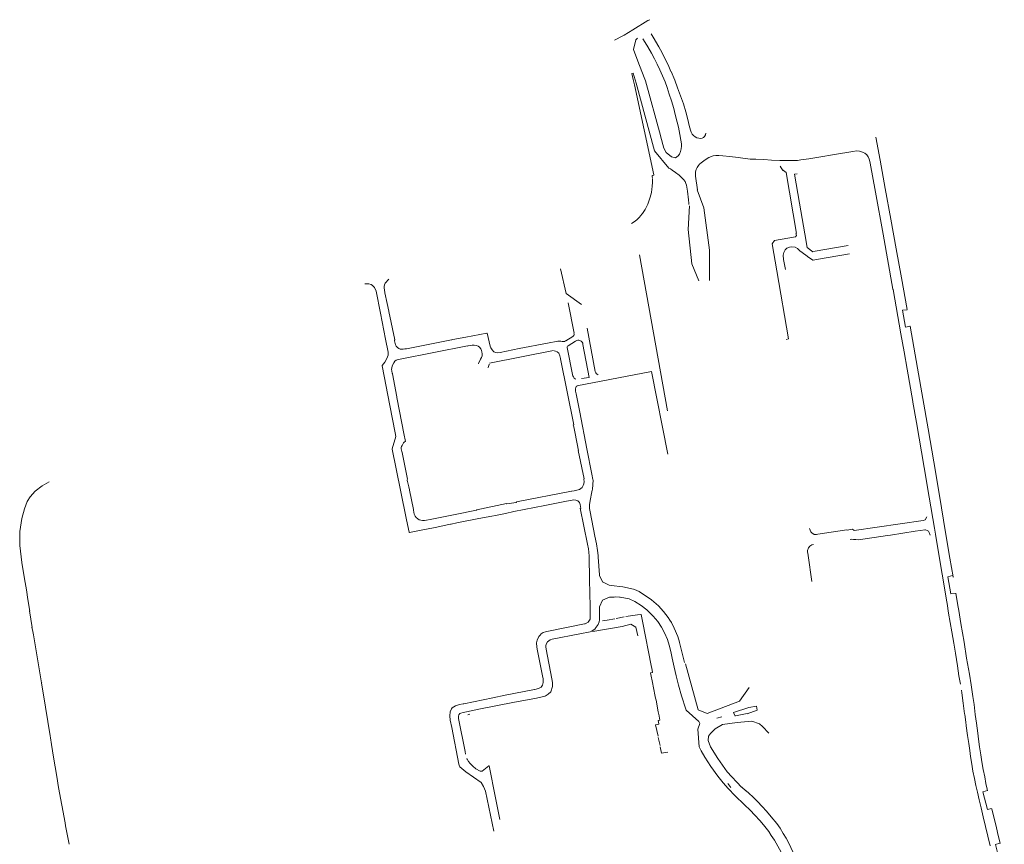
# Model space of a CAD drawing. Extents: x 97501 to 109728, y 463571 to 471596.
# Tile 19 of 25: x 103668 to 104315, y 469914 to 470456. Entities that reach past the tile are written whole.
import ezdxf

# ---------------------------------------------------------------- set-up
doc = ezdxf.new("R2010")
doc.units = 0
doc.layers.add('107 Goten', color=9, linetype='Continuous', lineweight=20, true_color=0xc0c0c0)

msp = doc.modelspace()

# ---------------------------------------------------------------- linework, layer by layer
at = {"layer": '107 Goten'}
for points in [[(104082.32, 470456.21), (104081.07, 470455.6), (104081.06, 470455.6), (104071.29, 470449.48), (104065.53, 470446.05), (104064.69, 470445.62)], [(104064.69, 470445.62), (104059.25, 470442.83)], [(104119.29, 470381.69), (104119.06, 470380.56), (104118.39, 470379.45), (104117.66, 470378.8), (104116.78, 470378.44), (104115.77, 470378.25), (104114.62, 470378.3), (104113.36, 470378.58), (104112.13, 470379.25), (104111.02, 470380.23), (104110.21, 470381.1), (104109.49, 470382.29), (104109.07, 470383.72), (104108.29, 470386.64), (104107.36, 470390.7), (104107.36, 470390.7), (104106.06, 470395.64), (104106.06, 470395.65), (104104.43, 470401.01), (104104.42, 470401.02), (104102.55, 470406.14), (104100.62, 470411.55), (104100.62, 470411.55), (104098.75, 470416.46), (104098.75, 470416.46), (104096.31, 470422.27), (104096.3, 470422.28), (104094.37, 470426.57), (104094.37, 470426.58), (104092.58, 470430.3), (104092.58, 470430.3), (104090.47, 470434.38), (104090.47, 470434.38), (104088.23, 470438.45), (104088.23, 470438.45), (104084.68, 470444.8), (104084.67, 470444.81), (104083.28, 470447.01)], [(104079.61, 470415.94), (104079.59, 470416.01), (104079.59, 470416.02), (104078.72, 470418.25), (104074.45, 470428.89), (104071.57, 470436.57), (104073.14, 470443.08), (104073.14, 470443.08), (104074.29, 470443.99)], [(104077.88, 470443.71), (104078.31, 470443.01), (104080.97, 470438.48), (104083.4, 470434.17), (104085.44, 470430.5), (104087.17, 470427.02), (104087.17, 470427.02), (104089.01, 470423.34), (104090.82, 470419.32), (104092.4, 470415.33), (104093.73, 470411.57), (104095.19, 470407.35), (104096.55, 470402.9), (104096.55, 470402.9), (104098.09, 470397.88), (104099.13, 470393.86), (104099.13, 470393.86), (104100.45, 470388.95), (104101.27, 470385.51), (104102.13, 470380.74), (104102.13, 470380.74), (104102.83, 470377.01), (104103.15, 470374.72), (104103.2, 470373.09), (104102.97, 470371.4), (104102.54, 470369.69), (104101.89, 470367.85), (104101.85, 470367.81)], [(104083.95, 470353.3), (104083.9, 470353.87), (104084.92, 470354.06), (104084.98, 470354.11), (104084.99, 470354.18), (104084.99, 470354.19), (104072.24, 470413.31), (104071.46, 470416.91), (104070.62, 470420.8), (104070.62, 470420.81), (104071.45, 470421.1), (104073.49, 470414.44), (104085.43, 470369.99), (104085.43, 470369.99), (104094.89, 470358.64), (104094.89, 470358.64), (104094.89, 470358.64), (104095.81, 470358.24)], [(104089.47, 470380.08), (104079.61, 470415.94)], [(104101.85, 470367.81), (104100.99, 470366.72), (104100.22, 470366), (104099.36, 470365.45), (104096.57, 470366.08), (104096.57, 470366.08), (104093.03, 470369.05), (104093.03, 470369.05), (104091.61, 470371.85), (104091.61, 470371.85), (104089.5, 470379.98), (104089.5, 470379.98), (104089.47, 470380.08)], [(104251.44, 470265.76), (104251.51, 470265.8), (104251.52, 470265.88), (104247.81, 470286.53), (104247.81, 470286.53), (104244.38, 470305.55), (104240.86, 470325.2), (104240.86, 470325.2), (104237.19, 470345.28), (104233.85, 470363.89), (104233.85, 470363.89), (104231.04, 470378.98), (104231.04, 470378.99)], [(104121.87, 470365.97), (104122.69, 470366.35), (104124.08, 470366.67), (104125.8, 470366.88), (104127.86, 470366.94), (104130.43, 470366.82), (104134.93, 470366.37), (104140.53, 470365.6), (104140.53, 470365.6), (104148.41, 470364.67), (104148.41, 470364.67), (104152.1, 470364.48), (104152.1, 470364.48), (104157.44, 470364.26), (104162.3, 470363.98), (104162.3, 470363.98), (104167.81, 470363.72), (104167.81, 470363.72), (104174.59, 470363.71), (104177.42, 470363.67), (104177.43, 470363.67), (104179.37, 470363.77), (104179.38, 470363.77), (104181.64, 470364.07), (104181.64, 470364.07), (104186.94, 470364.86), (104193.48, 470365.81), (104193.48, 470365.81), (104203.81, 470367.58), (104215.9, 470369.61), (104218.26, 470370), (104220.23, 470369.85), (104222.12, 470369.27), (104222.68, 470369.01)], [(104222.68, 470369.01), (104223.71, 470368.52), (104225.04, 470367.38), (104225.93, 470366.17), (104226.55, 470364.6), (104226.95, 470363.13), (104227.25, 470361.94), (104230.71, 470342.94), (104235.7, 470315.2), (104235.7, 470315.2), (104242.25, 470279.09), (104242.27, 470278.99)], [(104113.63, 470344.52), (104112.49, 470353.5), (104112.41, 470354.97), (104112.51, 470356.32), (104112.88, 470357.82), (104113.51, 470359.19), (104114.33, 470360.31), (104115.11, 470361.24), (104116.17, 470362.18), (104117.83, 470363.49), (104119.5, 470364.66), (104121.11, 470365.61), (104121.87, 470365.97)], [(104168.11, 470360.04), (104168.12, 470360.01), (104169.83, 470357.13)], [(104095.81, 470358.24), (104095.82, 470358.23), (104095.82, 470358.23), (104095.95, 470358.18), (104097.12, 470357.43), (104099.27, 470355.84), (104101.63, 470354.08), (104102.32, 470353.44), (104103.13, 470352.63), (104104.44, 470351.24), (104105.53, 470349.85), (104106.14, 470348.66), (104106.48, 470347.42), (104107.06, 470343.49), (104107.83, 470337.82), (104107.97, 470335.63), (104107.97, 470335.62), (104108.09, 470334.82)], [(104178.75, 470315.71), (104171.95, 470355.85), (104169.46, 470357.89)], [(104191.06, 470304.08), (104191.06, 470304.08), (104191.05, 470304.08), (104189.6, 470303.75), (104185.79, 470306.47), (104184.23, 470315.41), (104180.71, 470335.56), (104177.52, 470354.61), (104179.27, 470354.93)], [(104083.43, 470342.83), (104083.68, 470344.62), (104083.68, 470344.62), (104083.96, 470346.89), (104083.96, 470346.89), (104084.1, 470349.21), (104084.1, 470349.22), (104084.09, 470351.34)], [(104084.09, 470351.77), (104083.95, 470353.28), (104083.95, 470353.3)], [(104075.73, 470326.7), (104076.13, 470327.09), (104076.14, 470327.1), (104077.59, 470328.86), (104077.6, 470328.87), (104079.35, 470331.5), (104079.36, 470331.51), (104081.1, 470335.03), (104081.11, 470335.04), (104081.8, 470337.01), (104081.8, 470337.01), (104082.68, 470339.67), (104082.68, 470339.68), (104083.4, 470342.63), (104083.4, 470342.64), (104083.43, 470342.83)], [(104113.41, 470344.4), (104117.94, 470332.6), (104121.57, 470304.71), (104121.57, 470284.76)], [(104108.44, 470333.85), (104107.53, 470318.43), (104110.02, 470295.75), (104114.56, 470284.64)], [(104070.38, 470322.2), (104072.02, 470323.36), (104072.02, 470323.36), (104073.79, 470324.79), (104073.8, 470324.79), (104075.73, 470326.7)], [(104178.48, 470315.82), (104178.72, 470314.43), (104178.21, 470313.52), (104164.34, 470311.12), (104164.28, 470311.08), (104162.79, 470308.93), (104162.77, 470308.86), (104165.81, 470291.1), (104173.46, 470246.43), (104172.05, 470246)], [(104075.49, 470301.73), (104094.04, 470199.16)], [(104170.37, 470298.66), (104170.03, 470301.43), (104170.47, 470303.32), (104171.34, 470304.96), (104172.57, 470306), (104174.26, 470306.83), (104175.85, 470307.04), (104177.85, 470306.67), (104179.41, 470305.92), (104181.08, 470304.33), (104181.09, 470304.32), (104182.45, 470303.19), (104182.46, 470303.19), (104185.94, 470300.76), (104185.94, 470300.76), (104186, 470300.71)], [(104212.84, 470307.87), (104212.84, 470307.87), (104191.06, 470304.08)], [(104191.94, 470298.67), (104191.94, 470298.67), (104213.72, 470302.37)], [(104171.54, 470291.99), (104170.37, 470298.61), (104170.37, 470298.66)], [(104186, 470300.71), (104189.61, 470298.24), (104189.68, 470298.23)], [(104189.68, 470298.23), (104189.69, 470298.23), (104191.94, 470298.67)], [(104023.58, 470292.58), (104027.34, 470276.27), (104037.37, 470269)], [(103895.11, 470282.65), (103895.71, 470282.74), (103897.59, 470282.72), (103899.16, 470282.17), (103900.07, 470281.52), (103901.28, 470280.33), (103902.36, 470277.89), (103905.22, 470263.42), (103908.5, 470246.26), (103908.5, 470246.25), (103910.34, 470237.71), (103910.37, 470235.76), (103909.56, 470233.69), (103908.09, 470231.29), (103906.4, 470228.91), (103906.38, 470228.83), (103911.47, 470202.71), (103911.47, 470202.71), (103915.02, 470184.84), (103915.4, 470182.34), (103912.94, 470174.14), (103912.94, 470174.09), (103918.57, 470146.98), (103922.51, 470127.64), (103924.18, 470119.39), (103924.3, 470119.31), (103931.02, 470120.62), (103931.02, 470120.62), (103941.22, 470122.62), (103941.22, 470122.62), (103950.24, 470124.47), (103951.37, 470124.71), (103951.37, 470124.71), (103951.72, 470124.78)], [(103910.89, 470264.57), (103910.88, 470264.57), (103910.86, 470264.62), (103910.71, 470264.79), (103909.76, 470269.65), (103909.76, 470269.65), (103908.19, 470276.66), (103907.87, 470278.62), (103907.87, 470278.63), (103907.64, 470279.7), (103907.66, 470280.85), (103907.92, 470282.03), (103908.45, 470283.06), (103909.25, 470284.06), (103910, 470284.92), (103910.88, 470285.67)], [(104242.27, 470278.99), (104247.48, 470249.84), (104249.57, 470238.04)], [(104028.64, 470270.28), (104032.59, 470250.14)], [(103914.79, 470245.91), (103914.79, 470245.91), (103910.89, 470264.57)], [(104253.61, 470254.74), (104250.55, 470254.13), (104248.41, 470265.29), (104251.47, 470265.6)], [(104026.95, 470245.18), (104026.26, 470244.87), (104025.65, 470244.74), (104024.68, 470244.86), (104023.79, 470245.03), (104023.77, 470245.03), (104021.81, 470244.94), (104021.8, 470244.94), (104015.15, 470243.74), (104015.14, 470243.74), (103996.45, 470240.06), (103996.45, 470240.06), (103984.09, 470237.6), (103982.48, 470237.42), (103981.16, 470237.55), (103979.91, 470238.07), (103978.83, 470239.33), (103977.84, 470240.59), (103977.31, 470241.77), (103975.42, 470250.15), (103975.31, 470250.23), (103961.4, 470247.65), (103952.89, 470246.09), (103952.88, 470246.09), (103952.17, 470245.92), (103952.07, 470245.91)], [(104032.51, 470249.98), (104032.58, 470249.67), (104032.69, 470249.17), (104032.47, 470248.67), (104031.72, 470248.1), (104027.2, 470245.3), (104026.95, 470245.18)], [(104048.44, 470222.93), (104047.78, 470223.27), (104047.24, 470223.58), (104046.81, 470224.27), (104046.53, 470225.06), (104041.16, 470253.5), (104041.15, 470253.53), (104041.12, 470253.59)], [(104281.68, 470090.02), (104281.75, 470090.06), (104281.76, 470090.13), (104279.71, 470102.34), (104279.71, 470102.34), (104276.86, 470119.25), (104272.76, 470143.54), (104269.08, 470165.66), (104269.08, 470165.66), (104265.38, 470187.36), (104265.38, 470187.36), (104258.44, 470227.31), (104258.44, 470227.31), (104253.52, 470254.76), (104253.4, 470254.84), (104253.4, 470254.84)], [(103922.36, 470240.05), (103922.26, 470240.03), (103921.37, 470239.88), (103920.11, 470239.72), (103919.01, 470239.62), (103918.29, 470239.82), (103917.27, 470240.23), (103916.47, 470240.84), (103915.66, 470241.59), (103915.14, 470242.59), (103914.52, 470245.24), (103914.5, 470245.63), (103914.75, 470245.81), (103914.79, 470245.91)], [(103952.07, 470245.91), (103922.36, 470240.05)], [(104033.84, 470220.06), (104033.27, 470220.23), (104032.62, 470220.76), (104032.13, 470221.47), (104031.75, 470222.28), (104031.64, 470222.63), (104031.64, 470222.63), (104031.52, 470222.99), (104031.33, 470224.17), (104031.33, 470224.17), (104028.2, 470239.82), (104028.04, 470240.89), (104028.06, 470241.33), (104028.22, 470241.64), (104028.62, 470241.95), (104033.58, 470245.08), (104034.33, 470245.45), (104035.02, 470245.64), (104035.64, 470245.7), (104036.34, 470245.52), (104037.16, 470245.06), (104037.88, 470244.36), (104038.25, 470243.7), (104038.35, 470243.23), (104038.34, 470242.93), (104038.35, 470242.91), (104038.35, 470242.89)], [(103962.46, 470241.84), (103918.33, 470233.25)], [(103962.43, 470241.74), (103962.85, 470241.81), (103962.85, 470241.81), (103965.67, 470242.35), (103966.95, 470242.36), (103968.41, 470242.18), (103969.55, 470241.73), (103970.44, 470241.01), (103971.3, 470239.94), (103971.77, 470238.84), (103972.01, 470237.88), (103972.14, 470236.66), (103972.07, 470235.41), (103971.65, 470234.3), (103971.08, 470233.07), (103969.81, 470230.4), (103969.81, 470230.32), (103969.86, 470230.27)], [(104019.08, 470238.95), (103976.93, 470230.52)], [(104019.44, 470238.57), (104020.27, 470238.47), (104021.52, 470237.96), (104022.5, 470237.01), (104023.24, 470235.41), (104023.59, 470233.65)], [(104038.35, 470242.89), (104042.53, 470221.19), (104037.5, 470220.36), (104037.5, 470220.36)], [(104249.57, 470238.04), (104251.59, 470226.61)], [(103912.72, 470227.33), (103912.77, 470227.67), (103913.27, 470229.32), (103914.04, 470230.8), (103914.8, 470231.81), (103915.59, 470232.45), (103916.37, 470232.79), (103916.37, 470232.79)], [(103916.37, 470232.79), (103917.29, 470233), (103918.26, 470233.2)], [(104023.62, 470233.41), (104032.38, 470189.94)], [(103913.17, 470223.62), (103913.15, 470223.69), (103913.14, 470223.72), (103913, 470224.01), (103912.59, 470226.51), (103912.72, 470227.33)], [(103975.97, 470227.64), (103976.04, 470227.64), (103976.1, 470227.7), (103976.75, 470229.64), (103976.85, 470229.85)], [(104034.33, 470215.61), (104083.49, 470225.14), (104094.27, 470170.72)], [(104251.59, 470226.61), (104251.6, 470226.56), (104255.35, 470205.23)], [(103916.05, 470208.47), (103913.17, 470223.62)], [(104045.12, 470153.57), (104045.13, 470153.67), (104045.12, 470153.72), (104045, 470154.04), (104044.31, 470157.64), (104044.31, 470157.64), (104041, 470174.2), (104036.28, 470198.32), (104036.28, 470198.32), (104033.9, 470210.36), (104033.9, 470210.37), (104033.55, 470212.07), (104033.49, 470212.95), (104033.45, 470213.77), (104033.72, 470214.58), (104034.02, 470215.09), (104034.51, 470215.4)], [(103921.83, 470179.15), (103921.83, 470179.15), (103920.76, 470184.33), (103916.27, 470206.94), (103916.07, 470208.07), (103916.07, 470208.35), (103916.07, 470208.37), (103916.05, 470208.47)], [(104255.35, 470205.23), (104255.4, 470204.97), (104257.75, 470191.59), (104262.76, 470162.04), (104266.01, 470142.38), (104266.01, 470142.38), (104269.48, 470122.04), (104270.12, 470118.09), (104271.43, 470110.03), (104271.43, 470110.03), (104271.43, 470110.01)], [(104032.06, 470190.01), (104032.06, 470190), (104032.33, 470188.63)], [(104032.33, 470188.63), (104034.96, 470175.38)], [(103919.17, 470175.72), (103919.5, 470176.5), (103920.38, 470178.28), (103921.09, 470178.75), (103921.78, 470179.04), (103921.83, 470179.15)], [(103919.6, 470171.78), (103919.59, 470171.87), (103919.58, 470171.88), (103919.41, 470172.51), (103919.41, 470172.51), (103918.89, 470174.34), (103919.01, 470175.36), (103919.17, 470175.72)], [(104034.96, 470175.38), (104035.03, 470175.05), (104035.03, 470175.04), (104035.5, 470173.15)], [(104035.28, 470173.08), (104039.24, 470154.56)], [(103923.01, 470154.39), (103919.6, 470171.78)], [(103923.09, 470152.78), (103923.09, 470152.79), (103923.09, 470152.79), (103922.93, 470153.48), (103922.85, 470153.9), (103923.01, 470154.31), (103923.02, 470154.36), (103923.01, 470154.39)], [(103923.85, 470149.34), (103923.09, 470152.78)], [(104038.99, 470154.46), (104039.02, 470154.16), (104039.11, 470152.75), (104039.06, 470151.34), (104038.62, 470150.19), (104037.84, 470148.93), (104037.01, 470148.18), (104036.04, 470147.57), (104034.45, 470147.07), (104032.64, 470146.64), (104031.1, 470146.37), (104030.87, 470146.45), (104030.82, 470146.46), (104030.82, 470146.46)], [(104044.63, 470147.64), (104045.12, 470153.57)], [(103687.58, 470152.45), (103682.79, 470149.92), (103678.28, 470146.39), (103675.05, 470142.73), (103672.93, 470139.64), (103671.31, 470134.72), (103669.52, 470128.39), (103668.09, 470119.92), (103668.09, 470110.76), (103669.42, 470099.46), (103671.04, 470090.04), (103672.72, 470080.28)], [(103924.41, 470147.01), (103924.4, 470147.04), (103924.4, 470147.06), (103924.28, 470147.36), (103923.85, 470149.34)], [(103926.93, 470134.45), (103924.41, 470147.01)], [(104030.82, 470146.46), (103994.77, 470139.47)], [(104051.59, 470086.69), (104049.33, 470090.77), (104049.29, 470091.46), (104049.29, 470091.46), (104048.49, 470103.02), (104048.49, 470103.03), (104048.36, 470104.04), (104048.02, 470107.49), (104048.02, 470107.49), (104047.3, 470111.89), (104047.3, 470111.89), (104046.31, 470116.87), (104046.31, 470116.87), (104043.09, 470132.95), (104043.09, 470132.95), (104042.84, 470134.04), (104042.68, 470135.1), (104042.64, 470135.86), (104042.79, 470137.53), (104043.25, 470140.26), (104044.22, 470146.08), (104044.41, 470147.06), (104044.62, 470147.54), (104044.63, 470147.57), (104044.63, 470147.64)], [(103978.62, 470130.08), (103980.87, 470130.53), (103987.41, 470131.84), (103993.06, 470132.97), (104013.44, 470137.04), (104027.65, 470139.81), (104031.38, 470140.46), (104031.38, 470140.46), (104032.47, 470140.66), (104032.51, 470140.65)], [(104032.51, 470140.65), (104033.68, 470140.46), (104034.98, 470139.98), (104036.14, 470138.93), (104036.51, 470137.66), (104037.06, 470135.14)], [(103968.72, 470134.1), (103968.7, 470134.09), (103968.34, 470133.91), (103954.31, 470131.08), (103937.89, 470127.84), (103935.47, 470127.36), (103934.22, 470127.14), (103932.98, 470127.09), (103931.8, 470127.3), (103930.79, 470127.56), (103929.78, 470128.29), (103928.85, 470129.04), (103928.8, 470129.1), (103928.09, 470129.93), (103927.55, 470131.2), (103926.92, 470133.83), (103926.93, 470134.42), (103926.93, 470134.45), (103926.93, 470134.45)], [(103988.13, 470138.25), (103968.72, 470134.1), (103968.72, 470134.1)], [(103994.77, 470139.47), (103994.77, 470139.47), (103994.69, 470139.37), (103994.69, 470139.14), (103994.41, 470139.06), (103988.33, 470138.01), (103988.24, 470138.19), (103988.13, 470138.25), (103988.13, 470138.25)], [(104036.65, 470135.29), (104041.48, 470111.6)], [(103951.72, 470124.78), (103955.43, 470125.58), (103970.07, 470128.36), (103970.07, 470128.36), (103978.62, 470130.08)], [(104212.13, 470120.79), (104215.72, 470121.43), (104216.83, 470120.49), (104262.07, 470127.16), (104263.35, 470127.67), (104264.55, 470129.56)], [(104192.94, 470118.07), (104192.93, 470118.07), (104191.91, 470117.94), (104190.53, 470118.03), (104189, 470118.98), (104188.26, 470119.76), (104187.78, 470120.86), (104187.47, 470121.93)], [(104211.94, 470120.94), (104211.94, 470120.94), (104211.94, 470120.94), (104192.94, 470118.07)], [(104256.84, 470120.04), (104263.34, 470120.98)], [(104263.21, 470121.01), (104263.72, 470120.99), (104264.77, 470120.63), (104265.52, 470120.07), (104266.06, 470119.34), (104266.67, 470117.5)], [(104214.11, 470114.76), (104215.29, 470114.9), (104216.33, 470114.76)], [(104216.33, 470114.76), (104216.38, 470114.76), (104216.38, 470114.76), (104217.9, 470114.64), (104217.9, 470114.64), (104219.66, 470114.54), (104219.68, 470114.54), (104219.68, 470114.54)], [(104219.68, 470114.54), (104238.64, 470117.29)], [(104238.64, 470117.29), (104238.64, 470117.29), (104240.55, 470117.56), (104240.55, 470117.56)], [(104240.55, 470117.56), (104240.55, 470117.56), (104256.86, 470120.21), (104256.87, 470120.21)], [(104041.5, 470111.6), (104042.05, 470108.57), (104042.35, 470106.36), (104042.51, 470103.7), (104042.76, 470088.22), (104042.76, 470088.22), (104043.14, 470070.7), (104043.17, 470066.85), (104043.15, 470065.36)], [(104186.1, 470106.7), (104186.08, 470107.43), (104186.7, 470109.14), (104187.58, 470110.25), (104188.99, 470111.05), (104190.02, 470111.29), (104190.06, 470111.3), (104190.06, 470111.3), (104190.07, 470111.3)], [(104271.43, 470110.01), (104277.7, 470073.69), (104277.81, 470072.55)], [(104186.42, 470104.26), (104186.1, 470106.57), (104186.1, 470106.7)], [(104188.94, 470087.01), (104186.42, 470104.25), (104186.42, 470104.26)], [(104283.7, 470079.22), (104280.19, 470078.91), (104278.35, 470090.23), (104281.41, 470090.99)], [(104071.61, 470082.02), (104064.56, 470083.55), (104057, 470084.53), (104057, 470084.53), (104055.55, 470084.68), (104051.67, 470086.61), (104051.67, 470086.61), (104051.59, 470086.69)], [(104105.1, 470033.88), (104101.97, 470047.09), (104101.97, 470047.1), (104100.87, 470050.96), (104100.87, 470050.96), (104098.49, 470056.48), (104096.62, 470060.03), (104096.62, 470060.04), (104095.6, 470061.73), (104095.59, 470061.73), (104094.44, 470063.39), (104094.44, 470063.4), (104091.36, 470067.44), (104091.36, 470067.44), (104088.02, 470071.1), (104088.02, 470071.1), (104083.47, 470075.05), (104083.47, 470075.05), (104075.28, 470080.4), (104075.28, 470080.4), (104072.35, 470081.79), (104072.34, 470081.79), (104071.61, 470082.02)], [(103673.29, 470076.59), (103672.72, 470080.28)], [(103674.69, 470067.55), (103673.22, 470076.55)], [(104051.21, 470074.79), (104051.28, 470074.85), (104051.28, 470074.85), (104055.82, 470076.67), (104055.83, 470076.67), (104058.95, 470076.82), (104058.96, 470076.82), (104059.9, 470076.88), (104062.46, 470076.79)], [(104062.46, 470076.79), (104062.78, 470076.77), (104062.78, 470076.77), (104068.8, 470075.59), (104072.52, 470073.87), (104076.6, 470071.32), (104080.47, 470068.39), (104084.6, 470064.32), (104087.61, 470060.72), (104090.13, 470057), (104092.13, 470053.36), (104093.95, 470048.99), (104095.08, 470045.29), (104096.13, 470041.04), (104097.1, 470036.67), (104098.35, 470030.71), (104098.35, 470030.71), (104099.61, 470025.13), (104099.61, 470025.13), (104101.17, 470019.01), (104101.17, 470019.01), (104103.3, 470011.86), (104103.3, 470011.86), (104105.96, 470003.21), (104105.97, 470003.2), (104106.26, 470002.61)], [(104304.41, 469949.44), (104304.41, 469949.44), (104304.48, 469949.56), (104304.25, 469950.56), (104303.4, 469954.35), (104302.58, 469958.79), (104302.58, 469958.79), (104301.62, 469963.54), (104300.73, 469968.58), (104299.98, 469973.13), (104299.2, 469978.44), (104298.52, 469983.36), (104298, 469987.45), (104298, 469987.45), (104297.13, 469993.95), (104296.35, 469999.78), (104295.52, 470006.31), (104295.52, 470006.32), (104294.78, 470011.47), (104294.78, 470011.47), (104293.61, 470019.17), (104293.61, 470019.17), (104292.46, 470026.21), (104292.46, 470026.21), (104290.65, 470036.64), (104288.97, 470047.18), (104288.97, 470047.18), (104286.88, 470059.55), (104285.48, 470068.04), (104285.48, 470068.04), (104285.09, 470070.29), (104283.59, 470079.24), (104283.48, 470079.32), (104283.48, 470079.32)], [(104049.3, 470061.91), (104049.31, 470061.93), (104049.31, 470061.94), (104049.38, 470069.54), (104049.38, 470069.55), (104049.37, 470070.06), (104049.37, 470070.06), (104049.37, 470070.52), (104049.37, 470070.52), (104051.21, 470074.79)], [(104277.81, 470072.55), (104277.81, 470072.52), (104277.81, 470072.51), (104278.78, 470066.28), (104278.78, 470066.28), (104279.81, 470060.1), (104279.81, 470060.09), (104280.89, 470053.93), (104280.89, 470053.93), (104282.2, 470046.51), (104283.28, 470039.9), (104283.28, 470039.9), (104284.66, 470031.62), (104285.63, 470025.16), (104285.63, 470025.16), (104286.6, 470019.51)], [(103676.35, 470056.8), (103674.62, 470067.82)], [(104043.15, 470065.36), (104043.15, 470065.31), (104043.12, 470062.38), (104041.86, 470060.33), (104039.79, 470059.3), (104039.51, 470059.23)], [(104059.36, 470062.6), (104059.36, 470062.6), (104054.27, 470061.6), (104054.27, 470061.6)], [(104065.62, 470063.85), (104065.61, 470063.85), (104060.33, 470062.83)], [(104074.38, 470065.07), (104066.55, 470064.07), (104066.54, 470064.07)], [(104077.74, 470059.82), (104076.63, 470065.35), (104076.51, 470065.42), (104074.39, 470065.07), (104074.38, 470065.07)], [(103682.6, 470020.23), (103682.54, 470020.55), (103682.54, 470020.56), (103677.09, 470052.04), (103676.74, 470054.28), (103676.17, 470056.98)], [(104039.51, 470059.23), (104039.51, 470059.23), (104014.72, 470054.26), (104014.72, 470054.26), (104013.74, 470054.04), (104013.73, 470054.04), (104012.36, 470053.55)], [(104044.31, 470054.38), (104044.34, 470054.39), (104046.5, 470056.06), (104046.52, 470056.08), (104048.32, 470058.73), (104048.33, 470058.75), (104049.03, 470060.55), (104049.04, 470060.57), (104049.3, 470061.91)], [(104044.85, 470054.2), (104044.85, 470054.18), (104044.96, 470054.12), (104064.18, 470057.54)], [(104054.27, 470061.6), (104051.27, 470061.19), (104051.26, 470061.2)], [(104064.24, 470057.59), (104069.98, 470059.06), (104073.22, 470056.98), (104074.44, 470051.42)], [(104083.29, 470031.95), (104077.74, 470059.82), (104077.74, 470059.82), (104077.74, 470059.82)], [(104010.18, 470051.85), (104009.34, 470050.87), (104009.33, 470050.85), (104008.24, 470048.5), (104008.23, 470048.48), (104007.88, 470046.67), (104007.88, 470046.64), (104008.06, 470044.17)], [(104012.36, 470053.55), (104012.34, 470053.55), (104012.33, 470053.54), (104010.86, 470052.65), (104010.84, 470052.63), (104010.18, 470051.85)], [(104017.11, 470048.82), (104018.26, 470049.14), (104036.39, 470052.72), (104043.17, 470054.04), (104043.18, 470054.04), (104044.25, 470054.36)], [(104008.06, 470044.17), (104008.08, 470043.95), (104008.08, 470043.94), (104008.58, 470041.58)], [(104014.18, 470042.63), (104013.93, 470044.13), (104014.03, 470044.82)], [(104014.03, 470044.82), (104014.2, 470045.97), (104015.18, 470047.5), (104016.91, 470048.77), (104017.11, 470048.82)], [(104008.58, 470041.58), (104008.6, 470041.49), (104012.12, 470023.92), (104012.21, 470023.4)], [(104017.99, 470023.16), (104014.18, 470042.63), (104014.18, 470042.63)], [(104083.69, 470029.96), (104083.29, 470031.95)], [(104084.19, 470027.45), (104084.19, 470027.45), (104083.69, 470029.96)], [(104105.74, 470032.98), (104114.19, 470002.71), (104120.17, 470000.24), (104141.3, 470008.34), (104147.63, 470017.49)], [(104012.21, 470023.4), (104012.33, 470022.72), (104012.37, 470020.76), (104011.83, 470018.9), (104010.88, 470017.59), (104009.29, 470016.79), (104006.89, 470016.1), (104006.61, 470016.05), (104006.61, 470016.05), (104006.61, 470016.05)], [(104084.3, 470019.59), (104082.81, 470027.08), (104084.11, 470027.33), (104084.17, 470027.37), (104084.19, 470027.45)], [(103700.58, 469914.44), (103698.31, 469926.55), (103697.94, 469928.56), (103693.62, 469951.63), (103692.43, 469958.89), (103690.36, 469971.55), (103688.98, 469980.04), (103688.28, 469984.29), (103688.08, 469985.58), (103685.1, 470004.41), (103684.83, 470006.1), (103682.51, 470020.23)], [(104013.54, 470011.81), (104015.58, 470013.04), (104017.35, 470014.67), (104018.44, 470018.07)], [(104018.39, 470018.36), (104018.45, 470018.66), (104018.45, 470018.67), (104018.46, 470019.08), (104018.46, 470019.08), (104018.4, 470020.66), (104018.4, 470020.68), (104017.99, 470023.16), (104017.99, 470023.16), (104017.99, 470023.16)], [(104084.59, 470018.26), (104084.59, 470018.26), (104084.3, 470019.59), (104084.3, 470019.59)], [(104086.14, 470010.43), (104084.59, 470018.26), (104084.59, 470018.26)], [(103956.69, 469996.96), (103956.69, 469996.96), (103956.69, 469996.97), (103956.55, 469997.55), (103956.51, 469998.55), (103956.78, 469999.39), (103957.48, 470000.26), (103958.04, 470000.64), (103959.71, 470001.04), (103961.89, 470001.48), (103971.14, 470003.32), (103992.25, 470007.49), (104007.96, 470010.47)], [(103979.26, 470010.72), (103979.25, 470010.72), (103960.16, 470006.79)], [(103987.3, 470012.39), (103987.3, 470012.39), (103987.3, 470012.39), (103979.26, 470010.72)], [(104006.61, 470016.05), (103987.3, 470012.39)], [(104007.96, 470010.47), (104008.76, 470010.62), (104008.76, 470010.62), (104011.51, 470011.18), (104011.52, 470011.19), (104013.3, 470011.65), (104013.32, 470011.66), (104013.69, 470011.87)], [(104086.46, 470009.02), (104086.46, 470009.02), (104086.14, 470010.43), (104086.14, 470010.43)], [(104287.21, 470015.63), (104287.5, 470013.82), (104288.4, 470007.04), (104289.31, 470000.18), (104289.39, 469999.58), (104289.39, 469999.58), (104290.06, 469994.59), (104290.34, 469992.53)], [(103960.16, 470006.79), (103959.57, 470006.66), (103959.56, 470006.66), (103957.28, 470006.17), (103957.27, 470006.17), (103954.64, 470005.46), (103954.62, 470005.45), (103952.5, 470004.14), (103952.47, 470004.12), (103951.93, 470003.39), (103951.91, 470003.36), (103951.22, 470001.37), (103951.22, 470001.36), (103950.82, 469998.75), (103950.82, 469998.72), (103951.16, 469996.01), (103951.16, 469996), (103952.22, 469991.06)], [(104087.97, 470001.34), (104086.46, 470009.02), (104086.46, 470009.02)], [(104138.59, 469998.65), (104137.36, 470001.09), (104147.55, 470004.35), (104152.44, 470005.17), (104153.05, 470002.52), (104146.48, 470000.13)], [(103962.63, 469999.5), (103964.06, 469999.81)], [(104088.47, 469998.76), (104087.97, 470001.34)], [(104089.01, 469996.03), (104088.79, 469997.16), (104088.79, 469997.16), (104088.5, 469998.63)], [(104106.26, 470002.61), (104114.71, 469995.05), (104115.18, 469993.85), (104113.94, 469990.03), (104113.94, 469990.02), (104114.9, 469978.43)], [(104126.45, 469997.17), (104129.83, 469998.09)], [(104138.66, 469998.73), (104146.44, 470000.28)], [(103952.22, 469991.06), (103956.88, 469967.04)], [(103960.96, 469975.28), (103956.69, 469996.96)], [(104087.78, 469985.33), (104086.11, 469992.89), (104088.26, 469993.32), (104088.32, 469993.37), (104088.33, 469993.44)], [(104088.33, 469993.44), (104088.33, 469993.44), (104087.77, 469995.66), (104088.93, 469995.91), (104089.01, 469996.03), (104089.01, 469996.03)], [(104142.68, 469951.93), (104133.19, 469962.05), (104127.07, 469970.71), (104122.22, 469978.51), (104120.74, 469982.52), (104121.02, 469985.4), (104122.22, 469987.09), (104125.31, 469990.26), (104130.23, 469993.07), (104139.87, 469994.48), (104149.5, 469995.39), (104154.5, 469993.63), (104156.4, 469991.88), (104160.55, 469987.3)], [(104290.34, 469992.53), (104290.37, 469992.27), (104290.37, 469992.27), (104291.34, 469985.85), (104292.07, 469980.59), (104292.07, 469980.58), (104292.75, 469976.05), (104293.29, 469972.05), (104293.29, 469972.04), (104294.06, 469967.13), (104294.06, 469967.13), (104294.85, 469962.43), (104294.85, 469962.43), (104295.79, 469957.72), (104295.79, 469957.72), (104296.78, 469953.05), (104296.78, 469953.05), (104297.72, 469948.71), (104297.72, 469948.71), (104298.86, 469943.55), (104298.86, 469943.55), (104300.13, 469938.32), (104300.13, 469938.32), (104301.63, 469932.38), (104306.15, 469913.41)], [(104089.09, 469979.25), (104089.09, 469979.25), (104087.96, 469984.52), (104087.96, 469984.52), (104087.96, 469984.52)], [(104094.14, 469974.96), (104090.09, 469974.27), (104089.26, 469978.48)], [(104114.9, 469978.43), (104115.05, 469977.93), (104115.06, 469977.91), (104116.14, 469975.84), (104116.14, 469975.84), (104118.54, 469971.71), (104118.54, 469971.7), (104122.47, 469965.49), (104122.48, 469965.49), (104127.08, 469959.26), (104127.08, 469959.26), (104130.63, 469954.83), (104130.63, 469954.83), (104133.9, 469951), (104133.9, 469950.99), (104138.52, 469946.32), (104138.52, 469946.32), (104144.44, 469940.54), (104148.52, 469936.49), (104151.26, 469933.72), (104154.97, 469929.76), (104158.07, 469926.12), (104160.6, 469922.78), (104162.25, 469920.25)], [(103961.3, 469973.53), (103961.29, 469973.59), (103960.96, 469975.28)], [(103956.88, 469967.04), (103956.88, 469967.04), (103956.88, 469967.03), (103957.06, 469966.38), (103957.07, 469966.37), (103957.52, 469965.38)], [(103957.52, 469965.38), (103957.52, 469965.36), (103957.55, 469965.33), (103961.34, 469962.03), (103961.35, 469962.03)], [(103976.6, 469965.94), (103976.55, 469965.93), (103972.11, 469962.47), (103971.49, 469962.33), (103970.78, 469962.46), (103968.05, 469964.05), (103966.01, 469965.74), (103964.24, 469967.38), (103963.12, 469968.83), (103962.25, 469970.25), (103962.07, 469970.64), (103962.04, 469970.75)], [(103983.85, 469930.7), (103983.85, 469930.7), (103980.88, 469945), (103976.71, 469965.87), (103976.65, 469965.95), (103976.6, 469965.94)], [(103961.35, 469962.03), (103961.35, 469962.02), (103971.48, 469954.94), (103971.49, 469954.93)], [(103971.49, 469954.93), (103973.14, 469952.41), (103974.25, 469949.38)], [(104133.63, 469954.24), (104135.67, 469951.78)], [(103974.25, 469949.38), (103974.25, 469949.37), (103979.93, 469922.99)], [(104145.54, 469949.6), (104142.82, 469951.95), (104142.74, 469952.03)], [(104173.57, 469915.54), (104173.54, 469915.62), (104173.53, 469915.63), (104171.92, 469918.47), (104171.92, 469918.47), (104170.16, 469921.56), (104170.15, 469921.57), (104167.98, 469924.92), (104167.98, 469924.92), (104165.79, 469928.09), (104165.79, 469928.09), (104162.21, 469932.44), (104162.21, 469932.44), (104159.04, 469936.11), (104159.04, 469936.11), (104156.29, 469939.25), (104156.28, 469939.26), (104153.2, 469942.49), (104153.2, 469942.49), (104150.35, 469945.32), (104150.35, 469945.33), (104147.55, 469947.9), (104147.54, 469947.91), (104145.64, 469949.5), (104145.54, 469949.6)], [(104307.04, 469937.92), (104304.29, 469937.15), (104301.38, 469948.93), (104304.29, 469949.69)], [(104312.66, 469914.93), (104312.66, 469914.93), (104312.74, 469915.05), (104311.5, 469920.08), (104311.5, 469920.08), (104310.23, 469925.23), (104307.29, 469937.69), (104307.17, 469937.76), (104307.17, 469937.76)], [(104162.25, 469920.25), (104164.35, 469917.04), (104167.68, 469911.16), (104171.26, 469904.05), (104173.62, 469898.4), (104175.46, 469893.26), (104177.19, 469887.13), (104178.62, 469880.3), (104180.41, 469869.72), (104180.97, 469866.17), (104181.01, 469866.11), (104181.08, 469866.09), (104181.08, 469866.09)], [(104185.89, 469879.09), (104185.42, 469881.89), (104185.42, 469881.9), (104183.47, 469890.64), (104183.47, 469890.65), (104182.67, 469893.53), (104182.67, 469893.54), (104181.61, 469896.87), (104181.6, 469896.87), (104180.47, 469900.01), (104180.47, 469900.01), (104179.12, 469903.35), (104179.12, 469903.35), (104178.11, 469905.81), (104178.11, 469905.82), (104176.86, 469908.6), (104176.86, 469908.61), (104175.04, 469912.31), (104173.57, 469915.54)], [(104315.45, 469904.3), (104312.39, 469903.84), (104309.64, 469914.24), (104312.54, 469915.15)]]:
    msp.add_lwpolyline(points, dxfattribs=at)

doc.saveas('drawing.dxf')
